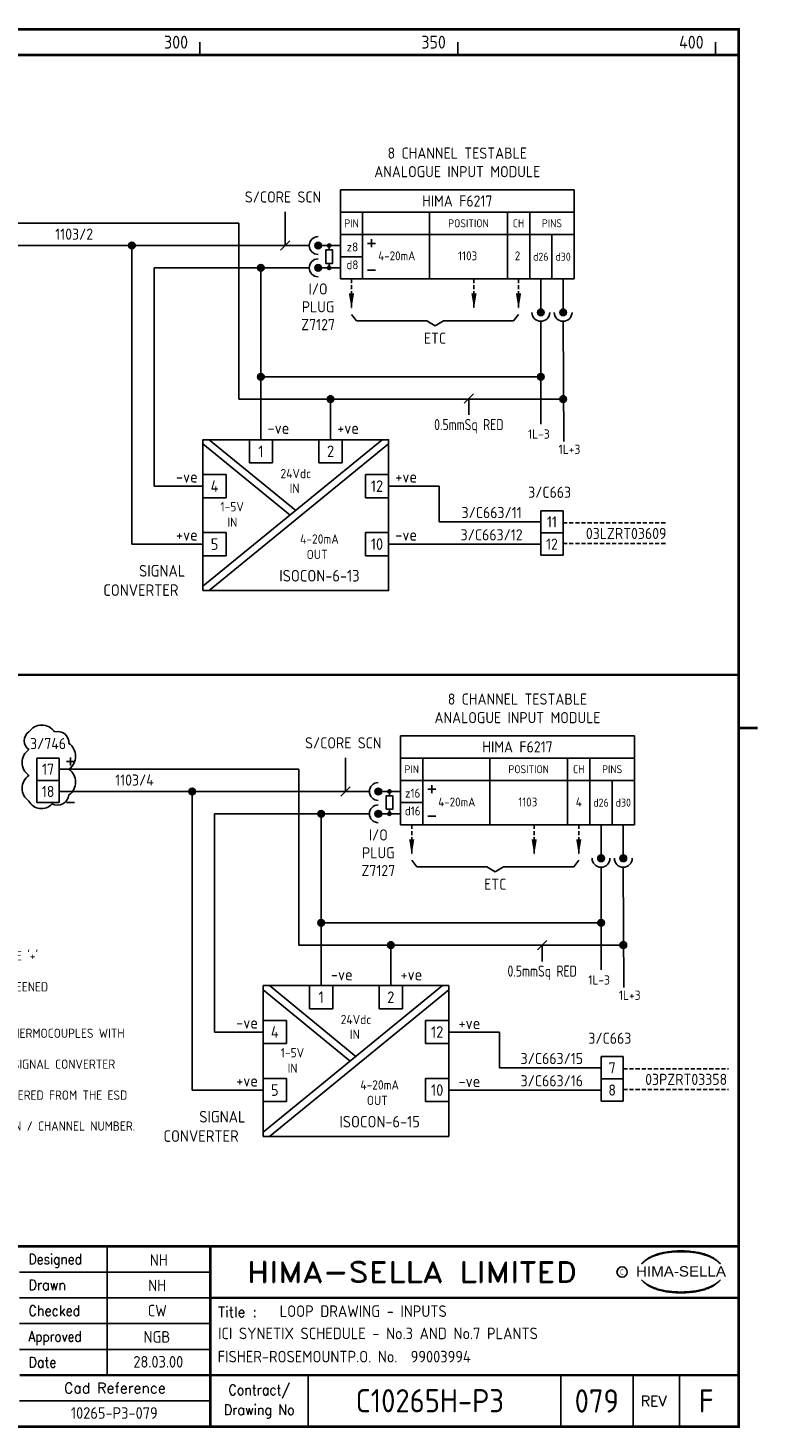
# Model space of a CAD drawing. Extents: x 14 to 408, y 0 to 275.
# Tile 2 of 2: x 267 to 408, y 0 to 272. Entities that reach past the tile are written whole.
import ezdxf
from ezdxf.enums import TextEntityAlignment as Align

# ---------------------------------------------------------------- set-up
doc = ezdxf.new("R2010")
doc.units = 0
doc.header["$LTSCALE"] = 0.25
doc.header["$MEASUREMENT"] = 0
doc.linetypes.add('HIDDEN2', pattern=[4.7625, 3.175, -1.5875])
doc.layers.get('0').update_dxf_attribs({"color": 41, "linetype": 'CONTINUOUS'})
for name, color, linetype in [('00-DRG_FRAME', 12, 'CONTINUOUS'), ('01-DRAW', 7, 'CONTINUOUS'), ('051-TEXT', 2, 'CONTINUOUS'), ('DIM', 3, 'CONTINUOUS')]:
    doc.layers.add(name, color=color, linetype=linetype)
doc.styles.add('ARIAL', font='arial.ttf', dxfattribs={"height": 2.5})
doc.styles.add('ISO', font='iso.shx')
doc.styles.add('ROMAND', font='ROMAND')

# ---------------------------------------------------------------- blocks, each defined once
blk = doc.blocks.new('A3-REVA')
at = {"layer": '051-TEXT', "style": 'ISO'}
for tag, p in [('DESIGNED', (292.01, 31.7)), ('A', (117.73, 27.28)), ('DES', (127.73, 27.28)), ('DRN', (137.73, 27.28)), ('CHKD', (147.73, 27.28)), ('APPD', (157.73, 27.28)), ('DATE', (256, 27.28)), ('DRAWN', (291.72, 26.77)), ('CHECKED', (291.72, 21.89)), ('APPD', (291.65, 16.79)), ('DATE', (291.92, 11.96))]:
    blk.add_attdef(tag, text='', height=2.25, dxfattribs=at).set_placement(p, align=Align.CENTER)
blk.add_attdef('DESCRIPTION', (165.03, 27.28), '', height=2.25, dxfattribs=at)
blk = doc.blocks.new('A3-TITLE')
at = {"layer": '051-TEXT', "style": 'ISO'}
blk.add_attdef('TITLE_1', (315.46, 21.78), '', height=2.25, dxfattribs=at)
for tag, p in [('DRGNO', (376.96, 3.24)), ('REV.', (398.2, 3.24))]:
    blk.add_attdef(tag, text='', height=4.5, dxfattribs=at).set_placement(p, align=Align.CENTER)
blk = doc.blocks.new('A3-CONTRACT')
at = {"layer": '051-TEXT', "color": 41, "style": 'ISO'}
for tag, height, p in [('SCALE', 2.25, (106.71, 31.82)), ('DIMS', 2.25, (106.71, 26.8)), ('CONTRACT', 4.5, (344.94, 3.1)), ('CAD-REF', 2.25, (283.73, 1.84))]:
    blk.add_attdef(tag, text='', height=height, dxfattribs=at).set_placement(p, align=Align.CENTER)
for tag, p in [('TITLE_2', (303.86, 17.28)), ('TITLE_3', (303.79, 12.78))]:
    blk.add_attdef(tag, p, '', height=2.25, dxfattribs=at)
blk = doc.blocks.new('DOT')
for radius in [0.75, 0.65, 0.55, 0.45, 0.35, 0.25, 0.15, 0.05]:
    blk.add_circle((0, 0), radius)

msp = doc.modelspace()

# ---------------------------------------------------------------- linework, layer by layer
at = {"layer": '00-DRG_FRAME'}
for p, q in [((300, 266.5), (300, 269)), ((350, 266.5), (350, 269)), ((400, 266.5), (400, 269)), ((282, 35.5), (282, 10.5)), ((265, 30.5), (302, 30.5)), ((302, 25.5), (265, 25.5)), ((265, 20.5), (302, 20.5)), ((302, 15.5), (265, 15.5)), ((321, 10.5), (321, 0.5)), ((370, 10.5), (370, 0.5)), ((384, 0.5), (384, 10.5)), ((393, 10.5), (393, 0.5)), ((302, 5.5), (265, 5.5))]:
    msp.add_line(p, q, dxfattribs=at)
at = {"layer": '00-DRG_FRAME', "const_width": 0.5}
msp.add_lwpolyline([(14.5, 0.5), (404.5, 0.5), (404.5, 271.5), (14.5, 271.5)], close=True, dxfattribs=at)
for points in [[(14.5, 266.5), (404.5, 266.5)], [(14.5, 146.31), (404.5, 146.31)], [(404.5, 136), (408.18, 136)], [(404.5, 35.5), (14.5, 35.5)], [(302, 0.5), (302, 35.5)], [(404.5, 25.5), (302, 25.5)], [(265, 10.5), (404.5, 10.5)]]:
    msp.add_lwpolyline(points, dxfattribs=at)
at = {"layer": '00-DRG_FRAME'}
msp.add_lwpolyline([(266.81, 135.24, -0.520567), (271.81, 135.24, -0.520567), (274.58, 133.01, -0.520567), (274.58, 128.01, -0.520567), (274.58, 123.01, -0.520567), (271.3, 121.29, -0.520567), (266.81, 121.81, -0.520567), (266.81, 126.81, -0.520567), (266.81, 131.81, -0.520567)], format="xyb", close=True, dxfattribs=at)
at = {"layer": '00-DRG_FRAME', "color": 3}
msp.add_circle((381.88, 30.5), 1, dxfattribs=at)
for centre, radius, start, end in [((390.6, 26.83), 7.24, 106.0532, 133.5024), ((390.11, 28.1), 5.98, 122.244, 131.6154), ((389.75, 28.78), 5.21, 111.8206, 122.8668), ((391.78, 24.7), 9.76, 107.5931, 113.9452), ((393.1, 18.5), 15.94, 89.2698, 106.3911), ((392.1, 23.52), 10.99, 96.0146, 107.3203), ((393.29, 16.31), 18.28, 92.8917, 97.3734), ((393.24, 18.86), 15.73, 89.7805, 93.1738), ((393.36, 18.86), 15.73, 86.8262, 90.2195), ((393.51, 18.5), 15.94, 73.6089, 90.7302), ((393.31, 16.31), 18.28, 82.6266, 87.1083), ((394.51, 23.52), 10.99, 72.6797, 83.9854), ((394.83, 24.7), 9.76, 66.0548, 72.4069), ((396, 26.83), 7.24, 46.4976, 73.9468), ((396.85, 28.78), 5.21, 57.1332, 68.1794), ((396.49, 28.1), 5.98, 48.3846, 57.756), ((390.88, 27.01), 7.3, 130.419, 136.057), ((395.73, 27.01), 7.3, 43.943, 49.581), ((390.88, 34.04), 7.3, 223.943, 229.581), ((390.6, 34.23), 7.24, 226.4976, 253.9468), ((390.11, 32.96), 5.98, 228.3846, 237.756), ((389.75, 32.28), 5.21, 237.1332, 248.1794), ((391.78, 36.36), 9.76, 246.0548, 252.4069), ((393.1, 42.56), 15.94, 253.6089, 270.7302), ((393.51, 42.56), 15.94, 269.2698, 286.3911), ((394.83, 36.36), 9.76, 287.5931, 293.9452), ((396, 34.23), 7.24, 286.0532, 313.5024), ((396.85, 32.28), 5.21, 291.8206, 302.8668), ((396.49, 32.96), 5.98, 302.244, 311.6154), ((395.73, 34.04), 7.3, 310.419, 316.057), ((392.1, 37.54), 10.99, 252.6797, 263.9854), ((393.29, 44.75), 18.28, 262.6266, 267.1083), ((393.24, 42.19), 15.73, 266.8262, 270.2195), ((393.36, 42.19), 15.73, 269.7805, 273.1738), ((393.31, 44.75), 18.28, 272.8917, 277.3734), ((394.51, 37.54), 10.99, 276.0146, 287.3203)]:
    msp.add_arc(centre, radius, start, end, dxfattribs=at)
at = {"layer": '01-DRAW'}
for p, q in [((327.23, 240.36), (327.23, 223.08)), ((372.59, 240.36), (327.23, 240.36)), ((372.59, 240.36), (372.59, 223.08)), ((261.02, 233.88), (307.51, 233.88)), ((307.51, 233.88), (307.51, 199.79)), ((327.23, 236.04), (372.59, 236.04)), ((331.55, 236.04), (331.55, 223.08)), ((344.51, 236.04), (344.51, 223.08)), ((359.63, 223.08), (359.63, 236.04)), ((363.95, 223.08), (363.95, 236.04)), ((327.23, 231.72), (372.59, 231.72)), ((368.27, 223.08), (368.27, 231.72)), ((261.02, 229.56), (321.18, 229.56)), ((286.81, 171.66), (286.81, 229.56)), ((322.91, 229.56), (327.23, 229.56)), ((325.07, 229.56), (325.07, 228.7)), ((332.5, 229.99), (334.05, 229.99)), ((333.28, 230.77), (333.28, 229.22)), ((325.07, 226.11), (325.07, 225.24)), ((327.23, 227.4), (331.55, 227.4)), ((291.13, 182.91), (291.13, 225.24)), ((291.13, 225.24), (321.18, 225.24)), ((311.83, 225.24), (311.83, 191.91)), ((322.91, 225.24), (327.23, 225.24)), ((327.23, 223.08), (372.59, 223.08)), ((332.5, 224.81), (334.05, 224.81)), ((366.11, 223.08), (366.11, 216.6)), ((370.43, 223.08), (370.43, 216.6)), ((329.39, 216.22), (330.36, 214.93)), ((330.36, 214.93), (343.97, 214.93)), ((343.97, 214.93), (345.59, 213.96)), ((347.21, 214.93), (345.59, 213.96)), ((360.82, 214.93), (347.21, 214.93)), ((361.79, 216.22), (360.82, 214.93)), ((366.11, 214.87), (366.11, 194.95)), ((370.43, 214.87), (370.55, 191.55)), ((366.11, 204.11), (311.79, 204.11)), ((307.51, 199.79), (370.43, 199.79)), ((325.33, 199.79), (325.33, 191.91)), ((300.58, 163.48), (335.36, 191.91)), ((317.48, 177.29), (300.58, 191.1)), ((318.58, 178.19), (301.8, 191.91)), ((301.8, 162.66), (336.58, 191.1)), ((309.58, 191.91), (309.58, 187.41)), ((314.08, 191.91), (314.08, 187.41)), ((323.08, 191.91), (323.08, 187.41)), ((327.58, 191.91), (327.58, 187.41)), ((300.58, 185.16), (305.08, 185.16)), ((336.58, 185.16), (332.08, 185.16)), ((291.13, 182.91), (300.58, 182.91)), ((346.39, 182.91), (336.58, 182.91)), ((346.39, 182.91), (346.39, 175.98)), ((300.58, 180.66), (305.08, 180.66)), ((336.58, 180.66), (332.08, 180.66)), ((366.11, 178.14), (370.43, 178.14)), ((366.11, 178.14), (370.43, 178.14)), ((366.11, 178.14), (366.11, 169.5)), ((370.43, 178.14), (370.43, 169.5)), ((300.58, 173.91), (305.08, 173.91)), ((336.58, 173.91), (332.08, 173.91)), ((366.11, 175.98), (346.39, 175.98)), ((366.11, 173.82), (370.43, 173.82)), ((286.81, 171.66), (300.58, 171.66)), ((346.39, 171.66), (336.58, 171.66)), ((346.39, 171.66), (366.11, 171.66)), ((300.58, 169.41), (305.08, 169.41)), ((336.58, 169.41), (332.08, 169.41)), ((366.11, 169.5), (370.43, 169.5)), ((384.27, 134.49), (338.91, 134.49)), ((338.91, 134.49), (338.91, 117.21)), ((384.27, 134.49), (384.27, 117.21)), ((268.38, 130.17), (268.38, 121.53)), ((272.7, 130.17), (268.38, 130.17)), ((272.7, 130.17), (272.7, 121.53)), ((272.7, 128.01), (319.19, 128.01)), ((275.64, 129.52), (274.08, 129.52)), ((274.86, 130.3), (274.86, 128.74)), ((319.19, 128.01), (319.19, 93.91)), ((338.91, 130.17), (384.27, 130.17)), ((343.23, 130.17), (343.23, 117.21)), ((356.19, 130.17), (356.19, 117.21)), ((371.31, 117.21), (371.31, 130.17)), ((375.63, 117.21), (375.63, 130.17)), ((272.7, 125.85), (268.38, 125.85)), ((338.91, 125.85), (384.27, 125.85)), ((344.96, 124.9), (344.96, 123.34)), ((379.95, 117.21), (379.95, 125.85)), ((272.7, 123.69), (332.86, 123.69)), ((298.49, 65.79), (298.49, 123.69)), ((334.59, 123.69), (338.91, 123.69)), ((336.75, 123.69), (336.75, 122.82)), ((344.18, 124.12), (345.74, 124.12)), ((272.7, 121.53), (268.38, 121.53)), ((275.64, 121.53), (274.08, 121.53)), ((336.75, 120.23), (336.75, 119.37)), ((338.91, 121.53), (343.23, 121.53)), ((302.81, 77.04), (302.81, 119.37)), ((302.81, 119.37), (332.86, 119.37)), ((323.51, 119.37), (323.51, 86.04)), ((334.59, 119.37), (338.91, 119.37)), ((338.91, 117.21), (384.27, 117.21)), ((344.18, 118.93), (345.74, 118.93)), ((377.79, 117.21), (377.79, 110.73)), ((382.11, 117.21), (382.11, 110.73)), ((341.07, 110.35), (342.04, 109.05)), ((342.04, 109.05), (355.65, 109.05)), ((355.65, 109.05), (357.27, 108.08)), ((358.89, 109.05), (357.27, 108.08)), ((372.5, 109.05), (358.89, 109.05)), ((373.47, 110.35), (372.5, 109.05)), ((377.79, 109), (377.79, 89.07)), ((382.11, 109), (382.24, 85.68)), ((377.79, 98.23), (323.48, 98.23)), ((319.19, 93.91), (382.11, 93.91)), ((337.01, 93.91), (337.01, 86.04)), ((312.26, 57.6), (347.05, 86.04)), ((329.16, 71.41), (312.26, 85.23)), ((330.26, 72.32), (313.48, 86.04)), ((313.48, 56.79), (348.26, 85.23)), ((321.26, 86.04), (321.26, 81.54)), ((325.76, 86.04), (325.76, 81.54)), ((334.76, 86.04), (334.76, 81.54)), ((339.26, 86.04), (339.26, 81.54)), ((312.26, 79.29), (316.76, 79.29)), ((348.26, 79.29), (343.76, 79.29)), ((302.81, 77.04), (312.26, 77.04)), ((358.07, 77.04), (348.26, 77.04)), ((358.07, 77.04), (358.07, 70.11)), ((312.26, 74.79), (316.76, 74.79)), ((348.26, 74.79), (343.76, 74.79)), ((377.79, 72.27), (382.11, 72.27)), ((377.79, 72.27), (382.11, 72.27)), ((377.79, 72.27), (377.79, 63.63)), ((382.11, 72.27), (382.11, 63.63)), ((312.26, 68.04), (316.76, 68.04)), ((348.26, 68.04), (343.76, 68.04)), ((377.79, 70.11), (358.07, 70.11)), ((377.79, 67.95), (382.11, 67.95)), ((298.49, 65.79), (312.26, 65.79)), ((358.07, 65.79), (348.26, 65.79)), ((358.07, 65.79), (377.79, 65.79)), ((312.26, 63.54), (316.76, 63.54)), ((348.26, 63.54), (343.76, 63.54)), ((377.79, 63.63), (382.11, 63.63))]:
    msp.add_line(p, q, dxfattribs=at)
at = {"layer": '01-DRAW', "linetype": 'HIDDEN2'}
for p, q in [((329.39, 223.08), (329.39, 217.25)), ((353.15, 223.08), (353.15, 217.25)), ((361.79, 223.08), (361.79, 217.25)), ((370.43, 175.8), (390.35, 175.8)), ((370.43, 171.75), (390.35, 171.75)), ((341.07, 117.21), (341.07, 111.37)), ((364.83, 117.21), (364.83, 111.37)), ((373.47, 117.21), (373.47, 111.37)), ((382.11, 69.93), (402.49, 69.93)), ((382.11, 65.88), (402.49, 65.88))]:
    msp.add_line(p, q, dxfattribs=at)
at = {"layer": '01-DRAW'}
for points in [[(324.42, 226.11), (325.72, 226.11), (325.72, 228.7), (324.42, 228.7)], [(300.58, 162.66), (336.58, 162.66), (336.58, 191.91), (300.58, 191.91)], [(336.1, 120.23), (337.4, 120.23), (337.4, 122.82), (336.1, 122.82)], [(312.26, 56.79), (348.26, 56.79), (348.26, 86.04), (312.26, 86.04)]]:
    msp.add_lwpolyline(points, close=True, dxfattribs=at)
for points in [[(314.08, 187.41), (309.58, 187.41)], [(327.58, 187.41), (323.08, 187.41)], [(305.08, 185.16), (305.08, 180.66)], [(332.08, 185.16), (332.08, 180.66)], [(305.08, 173.91), (305.08, 169.41)], [(332.08, 173.91), (332.08, 169.41)], [(325.76, 81.54), (321.26, 81.54)], [(339.26, 81.54), (334.76, 81.54)], [(316.76, 79.29), (316.76, 74.79)], [(343.76, 79.29), (343.76, 74.79)], [(316.76, 68.04), (316.76, 63.54)], [(343.76, 68.04), (343.76, 63.54)]]:
    msp.add_lwpolyline(points, dxfattribs=at)
for centre, radius in [((322.91, 229.56), 0.648), ((322.91, 229.56), 0.562), ((322.91, 229.56), 0.475), ((322.91, 229.56), 0.389), ((322.91, 229.56), 0.302), ((322.91, 229.56), 0.216), ((322.91, 229.56), 0.13), ((322.91, 229.56), 0.0432), ((322.91, 225.24), 0.648), ((322.91, 225.24), 0.562), ((322.91, 225.24), 0.475), ((322.91, 225.24), 0.389), ((322.91, 225.24), 0.302), ((322.91, 225.24), 0.216), ((322.91, 225.24), 0.13), ((322.91, 225.24), 0.0432), ((366.11, 216.6), 0.648), ((370.43, 216.6), 0.648), ((366.11, 216.6), 0.562), ((366.11, 216.6), 0.475), ((366.11, 216.6), 0.389), ((366.11, 216.6), 0.302), ((366.11, 216.6), 0.216), ((366.11, 216.6), 0.13), ((366.11, 216.6), 0.0432), ((370.43, 216.6), 0.562), ((370.43, 216.6), 0.475), ((370.43, 216.6), 0.389), ((370.43, 216.6), 0.302), ((370.43, 216.6), 0.216), ((370.43, 216.6), 0.13), ((370.43, 216.6), 0.0432), ((334.59, 123.69), 0.648), ((334.59, 123.69), 0.562), ((334.59, 123.69), 0.475), ((334.59, 123.69), 0.389), ((334.59, 123.69), 0.302), ((334.59, 123.69), 0.216), ((334.59, 123.69), 0.13), ((334.59, 123.69), 0.0432), ((334.59, 119.37), 0.648), ((334.59, 119.37), 0.562), ((334.59, 119.37), 0.475), ((334.59, 119.37), 0.389), ((334.59, 119.37), 0.302), ((334.59, 119.37), 0.216), ((334.59, 119.37), 0.13), ((334.59, 119.37), 0.0432), ((377.79, 110.73), 0.648), ((382.11, 110.73), 0.648), ((377.79, 110.73), 0.562), ((377.79, 110.73), 0.475), ((377.79, 110.73), 0.389), ((377.79, 110.73), 0.302), ((377.79, 110.73), 0.216), ((377.79, 110.73), 0.13), ((377.79, 110.73), 0.0432), ((382.11, 110.73), 0.562), ((382.11, 110.73), 0.475), ((382.11, 110.73), 0.389), ((382.11, 110.73), 0.302), ((382.11, 110.73), 0.216), ((382.11, 110.73), 0.13), ((382.11, 110.73), 0.0432)]:
    msp.add_circle(centre, radius, dxfattribs=at)
for centre, start, end in [((322.91, 229.56), 90, 270), ((322.91, 225.24), 90, 270), ((366.11, 216.6), 180, 0), ((370.43, 216.6), 180, 0), ((334.59, 123.69), 90, 270), ((334.59, 119.37), 90, 270), ((377.79, 110.73), 180, 0), ((382.11, 110.73), 180, 0)]:
    msp.add_arc(centre, 1.73, start, end, dxfattribs=at)
for points in [[(329.89, 220.27), (328.88, 220.27), (329.39, 217.25)], [(353.65, 220.27), (352.64, 220.27), (353.15, 217.25)], [(362.29, 220.27), (361.28, 220.27), (361.79, 217.25)], [(341.58, 114.4), (340.57, 114.4), (341.07, 111.37)], [(365.34, 114.4), (364.33, 114.4), (364.83, 111.37)], [(373.98, 114.4), (372.97, 114.4), (373.47, 111.37)]]:
    msp.add_solid(points, dxfattribs=at)
at = {"layer": 'DIM'}
for p, q in [((316.55, 229.56), (316.55, 236.1)), ((315.65, 228.66), (317.45, 230.46)), ((351.26, 198.99), (353.06, 200.79)), ((352.16, 196.7), (352.16, 199.89)), ((328.24, 123.69), (328.24, 130.23)), ((327.34, 122.79), (329.14, 124.59)), ((365.48, 93.01), (367.28, 94.81)), ((366.38, 90.73), (366.38, 93.91))]:
    msp.add_line(p, q, dxfattribs=at)

# ---------------------------------------------------------------- block references
at = {"layer": '00-DRG_FRAME'}
for name, p, values in [('A3-CONTRACT', (-0.35, 0.19), {'TITLE_2': 'ICI SYNETIX SCHEDULE - No.3 AND No.7 PLANTS', 'TITLE_3': 'FISHER-ROSEMOUNTP.O. No.  99003994', 'CAD-REF': '10265-P3-079', 'CONTRACT': 'C10265H-P3', 'SCALE': 'N/A', 'DIMS': 'N/A'}), ('A3-TITLE', (0, 0), {'TITLE_1': 'LOOP DRAWING - INPUTS', 'DRGNO': '079', 'REV.': 'F'})]:
    msp.add_blockref(name, p, dxfattribs=at).add_auto_attribs(values)
ref = msp.add_blockref('A3-REVA', (0, 0), dxfattribs=at)
ref.add_attrib('A', 'C', dxfattribs={"layer": '051-TEXT', "height": 2.25, "style": 'ISO'}).set_placement((117.73, 27.28), align=Align.CENTER)
ref.add_attrib('DES', 'NA', dxfattribs={"layer": '051-TEXT', "height": 2.25, "style": 'ISO'}).set_placement((127.73, 27.28), align=Align.CENTER)
ref.add_attrib('DRN', 'NA', dxfattribs={"layer": '051-TEXT', "height": 2.25, "style": 'ISO'}).set_placement((137.73, 27.28), align=Align.CENTER)
ref.add_attrib('CHKD', 'CW', dxfattribs={"layer": '051-TEXT', "height": 2.25, "style": 'ISO'}).set_placement((147.73, 27.28), align=Align.CENTER)
ref.add_attrib('APPD', 'NGB', dxfattribs={"layer": '051-TEXT', "height": 2.25, "style": 'ISO'}).set_placement((157.73, 27.28), align=Align.CENTER)
ref.add_attrib('DESCRIPTION', 'AS BUILT.', (165.03, 27.28), dxfattribs={"layer": '051-TEXT', "height": 2.25, "style": 'ISO'})
ref.add_attrib('DATE', '06.06.00', dxfattribs={"layer": '051-TEXT', "height": 2.25, "style": 'ISO'}).set_placement((256, 27.28), align=Align.CENTER)
ref.add_attrib('DESIGNED', 'NH', dxfattribs={"layer": '051-TEXT', "height": 2.25, "style": 'ISO'}).set_placement((292.01, 31.7), align=Align.CENTER)
ref.add_attrib('DRAWN', 'NH', dxfattribs={"layer": '051-TEXT', "height": 2.25, "style": 'ISO'}).set_placement((291.72, 26.77), align=Align.CENTER)
ref.add_attrib('CHECKED', 'CW', dxfattribs={"layer": '051-TEXT', "height": 2.25, "style": 'ISO'}).set_placement((291.72, 21.89), align=Align.CENTER)
ref.add_attrib('APPD', 'NGB', dxfattribs={"layer": '051-TEXT', "height": 2.25, "style": 'ISO'}).set_placement((291.65, 16.79), align=Align.CENTER)
ref.add_attrib('DATE', '28.03.00', dxfattribs={"layer": '051-TEXT', "height": 2.25, "style": 'ISO'}).set_placement((291.92, 11.96), align=Align.CENTER)
at = {"layer": '01-DRAW'}
for p, xscale, yscale, zscale in [((286.81, 229.56), 0.8639999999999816, 0.8639999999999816, 0.8639999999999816), ((325.07, 229.56), 0.4320000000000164, 0.4320000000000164, 0.4320000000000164), ((311.83, 225.24), 0.8639999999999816, 0.8639999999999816, 0.8639999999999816), ((325.07, 225.24), 0.4320000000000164, 0.4320000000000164, 0.4320000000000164), ((311.83, 204.11), 0.8639999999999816, 0.8639999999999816, 0.8639999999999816), ((366.11, 204.11), 0.8639999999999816, 0.8639999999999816, 0.8639999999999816), ((325.33, 199.79), 0.8639999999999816, 0.8639999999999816, 0.8639999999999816), ((370.43, 199.79), 0.8639999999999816, 0.8639999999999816, 0.8639999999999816), ((298.49, 123.69), 0.8639999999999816, 0.8639999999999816, 0.8639999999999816), ((336.75, 123.69), 0.4320000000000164, 0.4320000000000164, 0.4320000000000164), ((323.51, 119.37), 0.8639999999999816, 0.8639999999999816, 0.8639999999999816), ((336.75, 119.37), 0.4320000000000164, 0.4320000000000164, 0.4320000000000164), ((323.51, 98.23), 0.8639999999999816, 0.8639999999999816, 0.8639999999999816), ((377.79, 98.23), 0.8639999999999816, 0.8639999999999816, 0.8639999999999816), ((337.01, 93.91), 0.8639999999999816, 0.8639999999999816, 0.8639999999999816), ((382.11, 93.91), 0.8639999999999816, 0.8639999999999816, 0.8639999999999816)]:
    msp.add_blockref('DOT', p, dxfattribs=dict(at, xscale=xscale, yscale=yscale, zscale=zscale))

# ---------------------------------------------------------------- texts
at = {"layer": '00-DRG_FRAME', "style": 'ISO'}
for s, p in [('300', (297.69, 267.75)), ('350', (347.69, 267.75)), ('400', (397.69, 267.75))]:
    msp.add_text(s, height=2.5, dxfattribs=at).set_placement(p, align=Align.RIGHT)
at = {"layer": '00-DRG_FRAME', "color": 4, "style": 'ROMAND'}
for s, width, p in [('Designed', 0.87, (266.75, 32)), ('Drawn', 0.9, (266.75, 27)), ('Checked', 0.9, (266.75, 22)), ('Approved', 0.85, (266.75, 17)), ('Date', 0.9, (266.75, 12))]:
    msp.add_text(s, height=2, dxfattribs=dict(at, width=width)).set_placement(p)
at = {"layer": '00-DRG_FRAME', "style": 'ROMAND', "width": 1.15}
msp.add_text('HIMA-SELLA LIMITED', height=4, dxfattribs=at).set_placement((341.1, 30.5), align=Align.MIDDLE)
at = {"layer": '00-DRG_FRAME', "color": 3, "style": 'ISO', "width": 0.9}
msp.add_text('C', height=1, dxfattribs=at).set_placement((381.84, 30), align=Align.CENTER)
at = {"layer": '00-DRG_FRAME', "style": 'ARIAL', "width": 1.05}
msp.add_text('HIMA-SELLA', height=2, dxfattribs=at).set_placement((393.3, 29.63), align=Align.CENTER)
at = {"layer": '00-DRG_FRAME', "color": 4, "style": 'ROMAND'}
msp.add_text('Title :', height=2, dxfattribs=at).set_placement((303.5, 21.75))
for s, p in [('Cad Reference', (283.5, 8)), ('REV', (388, 5.5))]:
    msp.add_text(s, height=2, dxfattribs=at).set_placement(p, align=Align.MIDDLE)
at = {"layer": '00-DRG_FRAME', "color": 4, "style": 'ROMAND', "width": 0.9}
for s, p in [('Contract/', (311.5, 7.5)), ('Drawing No', (311.5, 3.5))]:
    msp.add_text(s, height=2, dxfattribs=at).set_placement(p, align=Align.MIDDLE)
at = {"layer": '01-DRAW', "style": 'ISO'}
for s, height, p in [('8 CHANNEL TESTABLE', 2.16, (349.91, 246.41)), ('ANALOGUE INPUT MODULE', 2.16, (349.91, 242.81)), ('S/CORE SCN', 2.16, (316.1, 237.9)), ('HIMA F6217', 2.16, (349.91, 237.12)), ('PIN', 1.555, (329.39, 233.1)), ('POSITION', 1.555, (352.07, 233.1)), ('CH', 1.555, (361.79, 233.1)), ('PINS', 1.555, (368.27, 233.1)), ('1103/2', 2.16, (275.6, 230.7)), ('z8', 1.728, (329.57, 228.42)), ('4-20mA', 1.728, (338.17, 226.7)), ('1103', 1.728, (351.92, 226.7)), ('2', 1.73, (361.59, 226.7)), ('d26', 1.555, (366.11, 226.62)), ('d30', 1.555, (370.43, 226.62)), ('d8', 1.728, (329.57, 224.97)), ('I/O', 2.16, (322.91, 220.06)), ('PLUG', 2.16, (322.91, 216.6)), ('Z7127', 2.16, (322.91, 213.15)), ('ETC', 2.16, (345.59, 210.5)), ('3/C663', 2.16, (367.82, 180.63)), ('3/C663/11', 2.16, (356.57, 176.7)), ('11', 2.16, (368.27, 174.9)), ('3/C663/12', 2.16, (356.57, 172.38)), ('03LZRT03609', 2.16, (382.66, 172.65)), ('4-20mA', 1.8, (323.17, 171.75)), ('12', 2.16, (368.27, 170.58)), ('OUT', 1.8, (322.72, 168.75)), ('ISOCON-6-13', 2.25, (323.17, 164.4)), ('8 CHANNEL TESTABLE', 2.16, (361.59, 140.53)), ('ANALOGUE INPUT MODULE', 2.16, (361.59, 136.93)), ('3/746', 2.16, (270.54, 131.89)), ('S/CORE SCN', 2.16, (327.79, 132.03)), ('HIMA F6217', 2.16, (361.59, 131.25)), ('17', 2.16, (270.54, 126.93)), ('PIN', 1.555, (341.07, 127.23)), ('POSITION', 1.555, (363.75, 127.23)), ('CH', 1.555, (373.47, 127.23)), ('PINS', 1.555, (379.95, 127.23)), ('1103/4', 2.16, (287.29, 124.83)), ('18', 2.16, (270.54, 122.61)), ('z16', 1.728, (341.26, 122.5)), ('4-20mA', 1.728, (349.81, 120.78)), ('1103', 1.728, (363.58, 120.78)), ('4', 1.73, (373.48, 120.78)), ('d26', 1.555, (377.79, 120.75)), ('d30', 1.555, (382.11, 120.75)), ('d16', 1.728, (341.26, 119.05)), ('I/O', 2.16, (334.59, 114.18)), ('PLUG', 2.16, (334.59, 110.73)), ('Z7127', 2.16, (334.59, 107.27)), ('ETC', 2.16, (357.27, 104.62)), ('3/C663', 2.16, (379.5, 74.75)), ('3/C663/15', 2.16, (368.25, 70.83)), ('7', 2.16, (379.95, 69.03)), ('3/C663/16', 2.16, (368.25, 66.51)), ('03PZRT03358', 2.16, (394.3, 66.78)), ('4-20mA', 1.8, (334.85, 65.88)), ('8', 2.16, (379.95, 64.71)), ('OUT', 1.8, (334.4, 62.88)), ('ISOCON-6-15', 2.25, (334.85, 58.53))]:
    msp.add_text(s, height=height, dxfattribs=at).set_placement(p, align=Align.CENTER)
at = {"layer": '01-DRAW', "style": 'ISO', "width": 0.85}
for p in [(352.16, 193.76), (366.38, 87.78)]:
    msp.add_text('0.5mmSq RED', height=2.16, dxfattribs=at).set_placement(p, align=Align.CENTER)
at = {"layer": '01-DRAW', "style": 'ISO'}
for s, p in [('-ve', (317.33, 193.04)), ('+ve', (330.83, 193.04)), ('-ve', (299.56, 183.59)), ('+ve', (342.1, 183.59)), ('+ve', (299.56, 172.34)), ('-ve', (342.1, 172.34)), ('-ve', (329.61, 87.07)), ('+ve', (343.11, 87.07)), ('-ve', (311.24, 77.72)), ('+ve', (354.37, 77.62)), ('+ve', (311.24, 66.47)), ('-ve', (354.37, 66.37))]:
    msp.add_text(s, height=2.25, dxfattribs=at).set_placement(p, align=Align.RIGHT)
for s, height, p in [('1L-3', 1.8, (363.62, 192.11)), ('1L+3', 1.8, (369.56, 189.15)), ('1-5V', 1.8, (303.97, 178.01)), ('IN', 1.8, (305.32, 175.01)), ('SIGNAL', 2.25, (288.18, 165.36)), ('CONVERTER', 2.25, (281.25, 161.61)), ('1L-3', 1.8, (375.31, 86.24)), ('1L+3', 1.8, (381.25, 83.27)), ('1-5V', 1.8, (315.66, 72.13)), ('IN', 1.8, (317.01, 69.13)), ('SIGNAL', 2.25, (299.86, 59.49)), ('CONVERTER', 2.25, (292.93, 55.74))]:
    msp.add_text(s, height=height, dxfattribs=at).set_placement(p)
for s, height, p in [('1', 2.25, (311.83, 189.66)), ('2', 2.25, (325.33, 189.66)), ('24Vdc', 1.8, (318.58, 185.35)), ('4', 2.25, (302.83, 182.91)), ('IN', 1.8, (318.35, 182.47)), ('12', 2.25, (334.33, 182.91)), ('5', 2.25, (302.83, 171.66)), ('10', 2.25, (334.33, 171.66)), ('1', 2.25, (323.51, 83.79)), ('2', 2.25, (337.01, 83.79)), ('24Vdc', 1.8, (330.26, 79.47)), ('4', 2.25, (314.51, 77.04)), ('IN', 1.8, (330.04, 76.59)), ('12', 2.25, (346.01, 77.04)), ('5', 2.25, (314.51, 65.79)), ('10', 2.25, (346.01, 65.79))]:
    msp.add_text(s, height=height, dxfattribs=at).set_placement(p, align=Align.MIDDLE)
at = {"layer": '01-DRAW', "insert": (215.02, 95.71), "char_height": 1.8, "width": 70.5571, "attachment_point": 1, "style": 'ISO'}
msp.add_mtext("{\\LNOTES\\P}1. FIRST TERMINAL OR PAIR SHOULD ALWAYS BE '+'\\P  (ASK1 (50mA) ON ANLG INPUT ONLY).\\P2. ANALOGUE LOOPS WILL BE WIRED USING SCREENED\\P  CABLES WHERE POSSIBLE.\\P3. ALL WIRING TO BE TRI-RATED.\\P4. COMPENSATING CABLES FOR TYPE 'K'      THERMOCOUPLES WITH COLD\\P  JUNCTION COMPENSATION PROVIDED BY THE SIGNAL CONVERTER\\P  WILL BE USED ON ALL TYPES AI4 LOOPS.\\P5. L- FOR ALL REMOTE ANNUNCIATORS IS DELIVERED FROM THE ESD \\P  24VDC SUPPLY.\\P6. WIRE No.s ARE DEFINED USING CARD POSITION / CHANNEL NUMBER.          ", dxfattribs=at)

doc.saveas('drawing.dxf')
